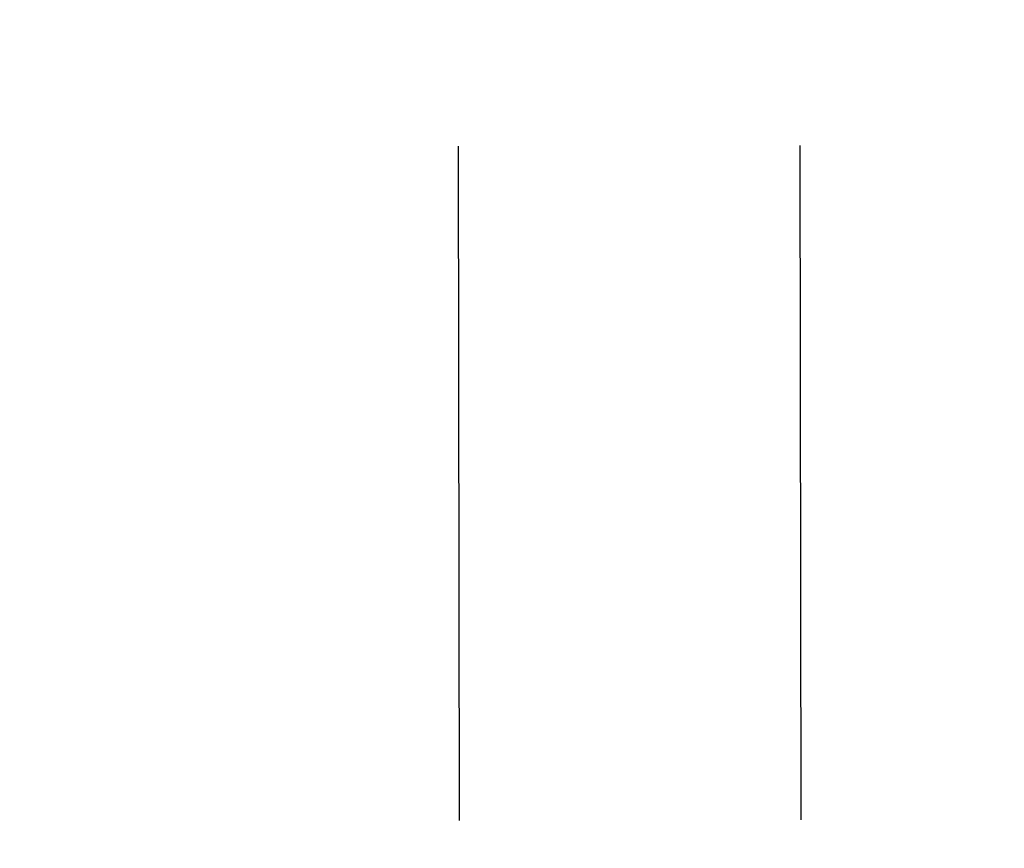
# Model space of a CAD drawing. Header units: inches. Extents: x 0 to 225, y 0 to 145.
# Tile 25 of 104: x 75.64 to 77.44, y 44.68 to 46.2. Entities that reach past the tile are written whole.
import ezdxf

# ---------------------------------------------------------------- set-up
doc = ezdxf.new("R2010")
doc.units = ezdxf.units.IN
doc.header["$LTSCALE"] = 12.349732
doc.header["$MEASUREMENT"] = 0
doc.linetypes.add('HIDDEN', pattern=[0.2, 0.1, -0.1])
doc.layers.get('0').update_dxf_attribs({"linetype": 'CONTINUOUS'})
doc.layers.add('02___PRT_ALL_AXES', color=7, linetype='CONTINUOUS')
doc.layers.add('DIMENSIONS', color=7, linetype='CONTINUOUS')
doc.styles.get("Standard").update_dxf_attribs({"font": 'txt', "width": 0.8})
doc.dimstyles.new('DIMSTYLE_3', dxfattribs={"dimtxt": 1.030245, "dimasz": 1.320827, "dimexe": 0.09, "dimexo": 0.07, "dimgap": 0.039, "dimtad": 0, "dimtih": 1, "dimtoh": 1, "dimzin": 4, "dimdsep": 46, "dimtxsty": 'Standard', "dimblk": '_FILLED', "dimblk1": '_FILLED', "dimblk2": '_FILLED', "dimcen": 0.09, "dimadec": 0, "dimazin": 0, "dimtfac": 1, "dimtofl": 0, "dimtmove": 0, "dimatfit": 3, "dimldrblk": '_FILLED', "dimfxl": 0, "dimtolj": 1, "dimtzin": 4, "dimarcsym": 0})

# ---------------------------------------------------------------- blocks, each defined once
blk = doc.blocks.new('_FILLED')
at = {"color": 0, "linetype": 'ByBlock'}
blk.add_solid([(0, 0), (-1, 0.2), (-1, -0.2)], dxfattribs=at)
blk = doc.blocks.new('*D13')
at = {"layer": 'DIMENSIONS', "color": 2, "linetype": 'Continuous'}
for p, q in [((73.9021, 93.3485), (71.2605, 93.3485)), ((77.5271, 93.3485), (79.7423, 93.3485))]:
    blk.add_line(p, q, dxfattribs=at)
at = {"layer": 'DIMENSIONS', "color": 2, "linetype": 'Continuous', "xscale": 1.3208269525, "yscale": 1.3208269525, "zscale": 1.3208269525}
blk.add_blockref('_FILLED', (73.9021, 93.3485), dxfattribs=at)
at = {"layer": 'DIMENSIONS', "color": 2, "linetype": 'Continuous', "xscale": 1.3208269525, "yscale": 1.3208269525, "zscale": 1.3208269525, "rotation": 180}
blk.add_blockref('_FILLED', (77.5271, 93.3485), dxfattribs=at)
at = {"layer": 'DIMENSIONS', "color": 2, "linetype": 'Continuous', "insert": (80.2574, 93.8636), "char_height": 1.03025, "width": 3.296784, "attachment_point": 1, "line_spacing_factor": 0.9}
blk.add_mtext('3.63', dxfattribs=at)

msp = doc.modelspace()

# ---------------------------------------------------------------- linework, layer by layer
at = {"layer": '02___PRT_ALL_AXES', "color": 8, "linetype": 'HIDDEN'}
for p, q in [((76.4019, 73.1339), (76.4486, 43.634)), ((77.0269, 73.1349), (77.0736, 43.635))]:
    msp.add_line(p, q, dxfattribs=at)

# ---------------------------------------------------------------- dimensions: what is measured, and where the dimension line sits
at = {"layer": 'DIMENSIONS', "color": 2, "linetype": 'Continuous'}
dim = msp.add_linear_dim(base=(73.9021050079, 93.3485144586), p1=(77.5271050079, 103.9466635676), p2=(73.9021050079, 42.6956635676), angle=180, dimstyle='DIMSTYLE_3', dxfattribs=at)
dim.commit()
dim.dimension.update_dxf_attribs({"geometry": '*D13', "text_midpoint": (81.9058144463, 93.3485144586), "dimtype": 160})

doc.saveas('drawing.dxf')
